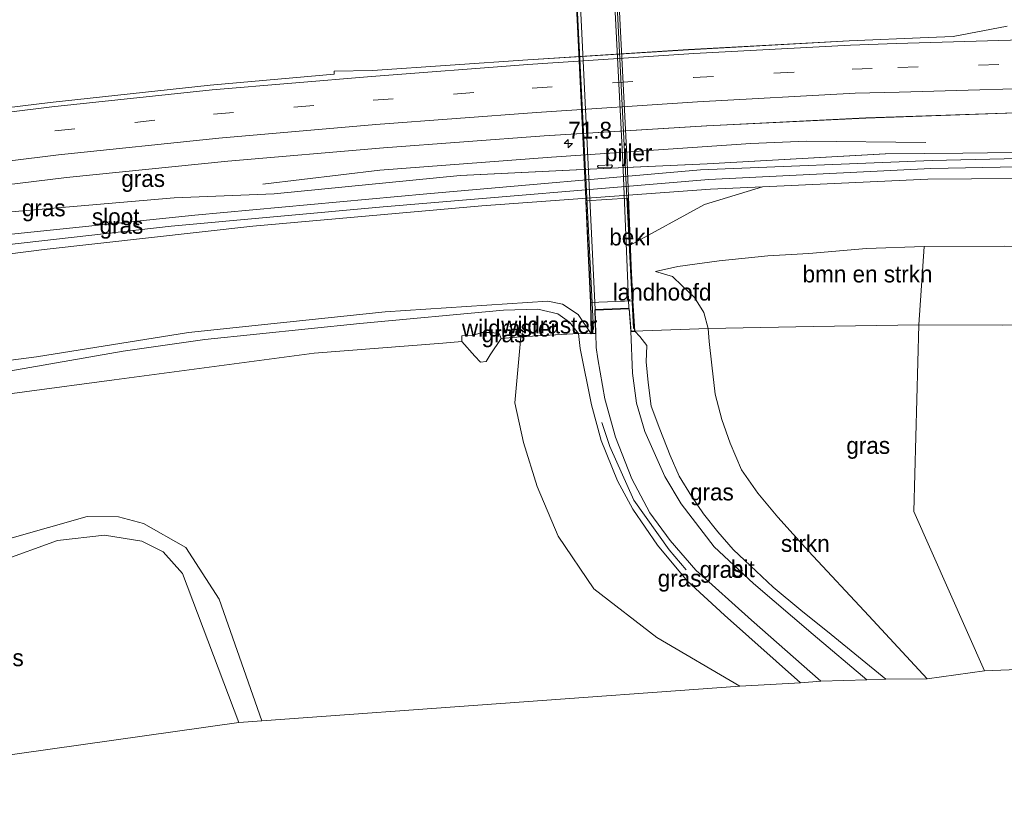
# Model space of a CAD drawing. Header units: millimetres. Extents: x 180000 to 190000, y 466229 to 468626.
# Tile 100 of 202: x 183860 to 184006, y 468389 to 468506. Entities that reach past the tile are written whole.
import ezdxf
from ezdxf.enums import TextEntityAlignment as Align

# ---------------------------------------------------------------- set-up
doc = ezdxf.new("R2010")
doc.units = ezdxf.units.MM
doc.linetypes.add('39strp', pattern=[12, 3, -9])
for name, color, linetype, lineweight in [('af-bs-doorgang', 8, 'Continuous', 18), ('af-bs-rasterhekwerk', 8, 'hekwerk', 18), ('as-bs-kilometr', 13, 'Continuous', 18), ('bp-b5-bomenstruiken', 93, 'Continuous', 18), ('bp-b5-boom', 93, 'Continuous', 18), ('bp-b5-bos', 93, 'Continuous', 18), ('bp-b5-grasland', 93, 'Continuous', 18), ('bp-b5-struiken', 93, 'Continuous', 18), ('gr-b1-geleiderail', 213, 'geleiderail', 18), ('gr-bs-geleiderail', 213, 'geleiderail', 18), ('gw-bs-insteekwatergang', 93, 'Continuous', 18), ('gw-bs-kruinlijn', 93, 'Continuous', 18), ('gw-bs-teenlijn', 93, 'Continuous', 18), ('kd-bs-opnamedtmgrens', 173, 'Continuous', 18), ('kw-b5-landhoofd', 173, 'Continuous', 18), ('kw-b5-pijler', 173, 'Continuous', 18), ('kw-b6-viaduct', 173, 'Continuous', 18), ('mk-bs-39streep 0.15', 8, '39strp', 18), ('mk-bs-streep 0.15', 8, 'Continuous', 18), ('og-b5-bekleding', 253, 'Continuous', 18), ('og-b5-water', 153, 'Continuous', 18), ('vh-b5-verh_soort', 8, 'Continuous', 18), ('vh-b6-verh_soort', 8, 'Continuous', 18)]:
    doc.layers.add(name, color=color, linetype=linetype, lineweight=lineweight)
doc.styles.add('rtw_iso', font='iso-rtw.shx')
doc.linetypes.add('geleiderail', pattern='A,2,-1,[175,RTW.shx,S=0.5,R=0,X=0,Y=0],-1', length=4)
doc.linetypes.add('hekwerk', pattern='A,7,-1.5,[1,RTW.shx,S=0.75,R=0,X=0,Y=0],-1.5', length=10)

# ---------------------------------------------------------------- blocks, each defined once
blk = doc.blocks.new('dtbattr-r')
at = {"style": 'rtw_iso'}
blk.add_attdef('TAG', text='', height=2.5, dxfattribs=at).set_placement((0, 0), align=Align.MIDDLE_CENTER)
blk = doc.blocks.new('d33az_ACAD_1_FMEBLOCK85')
at = {"layer": 'bp-b5-grasland'}
blk.add_polyline3d([(77.06, -2, 39.16), (69.03, -3.54, 39.15), (65.29, -3.71, 39.14), (53.55, -4.18, 39.13), (29.63, -5.49, 39.11), (5.74, -6.99, 39.05), (-17.38, -8.58, 39.05), (-23.1, -8.69, 39.05), (-23.11, -9.15, 39.05), (-41.52, -10.78, 39.01), (-65.32, -13.34, 38.99), (-88.97, -16.23, 38.95)], dxfattribs=at)
blk = doc.blocks.new('d33az_ACAD_1_FMEBLOCK103')
at = {"layer": 'bp-b5-grasland'}
blk.add_polyline3d([(42.45, 6.34, 38.47), (1.8, 5.75, 38.29), (-9.73, 5.66, 38.3), (-36.21, 4.21, 38.32), (-51.64, 3.48, 38.34), (-72.97, 2.43, 38.42), (-100.65, -0.29, 38.21), (-115.51, -0.86, 38.21), (-150.79, -3.91, 38.36), (-172.66, -6.21, 38.27), (-207.22, -12.32, 38.15), (-207.81, -8.46, 38.52), (-179.33, -3.96, 38.55), (-154.7, -0.68, 38.56), (-131.56, 2.14, 38.55), (-107.55, 4.56, 38.61), (-84.38, 6.57, 38.68), (-60.48, 8.33, 38.66), (-36.31, 9.86, 38.68), (-12.61, 11, 38.68), (11.12, 11.81, 38.68)], dxfattribs=at)
blk.add_polyline3d([(-52.44, 3.64, 38.4), (-52.39, 3.62, 38.27), (-50.47, 3.71, 38.36), (-50.42, 3.74, 38.36), (-50.38, 3.77, 38.36), (-50.36, 3.8, 38.36), (-50.35, 3.85, 38.36), (-50.35, 3.9, 38.36), (-50.36, 3.95, 38.36), (-50.39, 3.99, 38.36), (-50.43, 4.01, 38.36), (-50.48, 4.03, 38.36), (-52.41, 3.95, 38.4), (-52.45, 3.93, 38.4), (-52.49, 3.89, 38.4), (-52.52, 3.85, 38.4), (-52.53, 3.8, 38.4), (-52.53, 3.76, 38.4), (-52.52, 3.72, 38.4), (-52.48, 3.67, 38.4)], close=True, dxfattribs=at)
blk = doc.blocks.new('d33az_ACAD_1_FMEBLOCK168')
at = {"layer": 'vh-b5-verh_soort'}
for points in [[(16.27, -15.42, 38.68), (-7.46, -16.22, 38.68), (-31.16, -17.37, 38.68), (-55.33, -18.9, 38.66), (-79.24, -20.66, 38.68), (-102.4, -22.67, 38.61), (-126.42, -25.09, 38.55), (-149.56, -27.91, 38.56)], [(-152.47, -16.8, 38.95), (-128.82, -13.91, 38.99), (-105.02, -11.35, 39.01), (-86.61, -9.72, 39.05), (-86.6, -9.26, 39.05), (-80.88, -9.16, 39.05), (-57.76, -7.56, 39.05), (-33.87, -6.07, 39.11), (-9.95, -4.76, 39.13), (1.79, -4.28, 39.14), (5.53, -4.12, 39.15), (13.56, -2.58, 39.16)]]:
    blk.add_polyline3d(points, dxfattribs=at)
blk = doc.blocks.new('hecto')
for p, q in [((0, 0.625), (-0.625, 0)), ((0, -0.625), (0, 0.625)), ((-0.625, 0), (0.625, 0)), ((0.625, 0), (0, -0.625))]:
    blk.add_line(p, q)
blk = doc.blocks.new('dtbattr')
at = {"style": 'rtw_iso'}
blk.add_attdef('TAG', (0.59, 0.87), '', height=2.5, dxfattribs=at)
blk = doc.blocks.new('dtbattr-l')
at = {"style": 'rtw_iso'}
blk.add_attdef('TAG', (0, 0), '', height=2.5, dxfattribs=at)

msp = doc.modelspace()

# ---------------------------------------------------------------- linework, layer by layer
at = {"layer": 'af-bs-doorgang'}
msp.add_polyline3d([(183929.55, 468456.2, 42.38), (183928.96, 468455.17, 42.48), (183928.12, 468455.09, 42.48), (183927.28, 468456, 42.47)], dxfattribs=at)
at = {"layer": 'af-bs-rasterhekwerk'}
for points in [[(183962.01, 468460.1, 41.39), (183977.7, 468460.39, 41.49), (183993.33, 468460.66, 41.39), (184005.74, 468460.6, 41.53), (184053.04, 468461.52, 41.26)], [(183951.1, 468459.7, 44.56), (183952.28, 468459.75, 44.42), (183962.01, 468460.1, 41.39)], [(183922.51, 468457.94, 41.39), (183925.38, 468458.16, 41.38), (183927.28, 468456, 42.47)], [(183934.12, 468458.88, 41.61), (183931.21, 468458.62, 41.15), (183929.55, 468456.2, 42.38)], [(183944.58, 468459.33, 44.69), (183942.73, 468459.37, 44.38), (183934.12, 468458.88, 41.61)], [(183922.51, 468457.94, 41.39), (183903.39, 468456.42, 41.15)], [(183903.39, 468456.42, 41.15), (183873.63, 468452.46, 41.17), (183846.9, 468448.9, 41.37), (183820.71, 468445.45, 41.69), (183795.35, 468438.9, 42.16)], [(183946.18, 468446.13, 44.7), (183947.39, 468442.55, 44.45), (183950.93, 468434.56, 44.34), (183956.2, 468427.19, 43.92), (183958.73, 468424.2, 43.75)]]:
    msp.add_polyline3d(points, dxfattribs=at)
at = {"layer": 'bp-b5-bomenstruiken'}
msp.add_polyline3d([(184006.12, 468472.36, 41.57), (183994.13, 468472.3, 41.63), (183985.58, 468471.99, 41.55), (183976.96, 468471.27, 41.59), (183970.87, 468470.93, 41.58), (183963.63, 468470.15, 41.68), (183957.49, 468469.33, 41.84), (183954.17, 468468.59, 42.07), (183956.68, 468467.83, 41.93), (183958.14, 468466.46, 41.85), (183959.97, 468464.71, 41.65), (183961.38, 468462.48, 41.49), (183962.01, 468460.1, 41.39), (183952.28, 468459.75, 44.42), (183951.1, 468459.7, 44.56), (183950.78, 468464.2, 43.3), (183950.41, 468472.51, 40.62), (183961.47, 468478.54, 38.77), (183970.08, 468481.18, 38.32), (183994.7, 468482.31, 38.3), (184027.26, 468482.55, 38.34)], dxfattribs=at)
msp.add_polyline3d([(183977.7, 468460.39, 41.49), (183962.01, 468460.1, 41.39), (183961.38, 468462.48, 41.49), (183959.97, 468464.71, 41.65), (183958.14, 468466.46, 41.85), (183956.68, 468467.83, 41.93), (183954.17, 468468.59, 42.07), (183957.49, 468469.33, 41.84), (183963.63, 468470.15, 41.68), (183970.87, 468470.93, 41.58), (183976.96, 468471.27, 41.59), (183985.58, 468471.99, 41.55), (183994.13, 468472.3, 41.63), (183993.33, 468460.66, 41.39)], close=True, dxfattribs=at)
at = {"layer": 'bp-b5-boom'}
for points in [[(184075.46, 468474.34, 41.57), (184072.01, 468461.25, 41.17), (184053.04, 468461.52, 41.26), (184005.74, 468460.6, 41.53), (183993.33, 468460.66, 41.39), (183994.13, 468472.3, 41.63), (184006.12, 468472.36, 41.57), (184022.17, 468471.9, 41.51), (184049.47, 468473.45, 41.69)], [(184072.01, 468461.25, 41.17), (184069.66, 468446.7, 40.6), (184067.33, 468427.86, 40.86), (184058.25, 468411.42, 40.27), (184003.12, 468409.22, 40.36), (183992.62, 468432.87, 41.03), (183993.33, 468460.66, 41.39), (184005.74, 468460.6, 41.53), (184053.04, 468461.52, 41.26)]]:
    msp.add_polyline3d(points, close=True, dxfattribs=at)
at = {"layer": 'bp-b5-bos'}
msp.add_polyline3d([(183846.9, 468448.9, 41.37), (183873.63, 468452.46, 41.17), (183903.39, 468456.42, 41.15), (183922.51, 468457.94, 41.39), (183925.38, 468458.16, 41.38), (183927.28, 468456, 42.47), (183928.12, 468455.09, 42.48), (183928.96, 468455.17, 42.48), (183929.55, 468456.2, 42.38), (183931.21, 468458.62, 41.15), (183934.12, 468458.88, 41.61), (183933.26, 468449.07, 40.96), (183934.53, 468443.13, 40.86), (183936.58, 468436.61, 40.78), (183939.69, 468429.24, 40.53), (183945, 468421.38, 40.29), (183954.38, 468414.15, 40.42), (183966.74, 468406.93, 40.69), (183895.6, 468401.77, 40.15), (183889.23, 468419.84, 40.62), (183884.31, 468427.52, 40.7), (183877.97, 468431.08, 40.78), (183874.28, 468432.09, 40.85), (183869.62, 468432.15, 40.91), (183858.13, 468428.88, 40.85)], dxfattribs=at)
msp.add_polyline3d([(183892.16, 468401.52, 40.13), (183803.02, 468388.9, 40.84), (183801.24, 468400.54, 40.64), (183818.3, 468408.26, 40.96), (183833.51, 468415.07, 40.95), (183856.7, 468425.48, 40.98), (183865.22, 468428.59, 41.03), (183872.18, 468429.38, 41), (183877.75, 468428.5, 40.9), (183880.9, 468426.9, 40.8), (183883.81, 468423.68, 40.59)], close=True, dxfattribs=at)
at = {"layer": 'bp-b5-grasland'}
for points in [[(184029.58, 468485.86, 38.13), (183995.35, 468485.07, 37.97), (183960.88, 468483.7, 37.97), (183920.14, 468480.14, 37.86), (183885.61, 468476.93, 37.96), (183853.53, 468473.61, 37.83), (183822.86, 468469.99, 37.88), (183791.3, 468465.29, 37.88), (183790.87, 468468.08, 38.15), (183825.44, 468474.19, 38.27), (183847.3, 468476.49, 38.36), (183882.58, 468479.55, 38.21), (183897.44, 468480.11, 38.21), (183925.13, 468482.83, 38.42), (183946.46, 468483.88, 38.34), (183961.88, 468484.61, 38.32), (183988.37, 468486.06, 38.3), (183999.89, 468486.15, 38.29), (184040.54, 468486.74, 38.47)], [(184027.26, 468482.55, 38.34), (183994.7, 468482.31, 38.3), (183970.08, 468481.18, 38.32), (183962.35, 468480.82, 38.33), (183928.34, 468478.32, 38.29), (183894.24, 468475.3, 38.23), (183863.2, 468471.85, 38.28), (183829.23, 468467.53, 38.22), (183791.75, 468462.34, 38.14), (183791.57, 468463.56, 37.89), (183824.71, 468468.63, 37.86), (183852.75, 468472, 37.83), (183882.12, 468475.34, 37.81), (183913.66, 468478.18, 37.88), (183962.12, 468482.28, 38.02), (183995.12, 468483.89, 38.01), (184028.63, 468484.54, 38.09)], [(183855.07, 468453.27, 42.92), (183874.99, 468456.71, 42.9), (183887.12, 468458.47, 43.03), (183910.17, 468460.83, 42.83), (183931.58, 468462.84, 43), (183936.65, 468462.98, 43.13), (183939.63, 468462.29, 43.31), (183941.4, 468461.04, 43.64), (183942.73, 468459.37, 44.38), (183934.12, 468458.88, 41.61), (183931.21, 468458.62, 41.15), (183930.89, 468459.36, 41.15), (183929.73, 468459.52, 41.15), (183928.35, 468459.51, 41.25), (183926.95, 468459.08, 41.22), (183925.38, 468458.99, 41.29), (183925.38, 468458.16, 41.38), (183922.51, 468457.94, 41.39), (183903.39, 468456.42, 41.15), (183873.63, 468452.46, 41.17), (183846.9, 468448.9, 41.37)]]:
    msp.add_polyline3d(points, dxfattribs=at)
for points in [[(183970.08, 468481.18, 38.32), (183961.47, 468478.54, 38.77), (183950.41, 468472.51, 40.62), (183950.07, 468479.5, 38.42), (183943.82, 468479.11, 38.33), (183944.16, 468471.23, 40.88), (183944.51, 468463.96, 43.66), (183944.58, 468459.33, 44.69), (183942.66, 468462.2, 43.9), (183940.35, 468463.72, 43.45), (183938.14, 468464.16, 43.22), (183913.96, 468462.58, 42.97), (183884.67, 468459.49, 42.87), (183862.05, 468455.88, 43.02), (183836.1, 468452.54, 43.02), (183816.38, 468449.08, 43.54), (183794.62, 468443.68, 44.13), (183791.75, 468462.34, 38.14), (183829.23, 468467.53, 38.22), (183863.2, 468471.85, 38.28), (183894.24, 468475.3, 38.23), (183928.34, 468478.32, 38.29), (183962.35, 468480.82, 38.33)], [(183940.35, 468463.72, 43.45), (183942.66, 468462.2, 43.9), (183944.58, 468459.33, 44.69), (183942.73, 468459.37, 44.38), (183941.4, 468461.04, 43.64), (183939.63, 468462.29, 43.31), (183936.65, 468462.98, 43.13), (183931.58, 468462.84, 43), (183910.17, 468460.83, 42.83), (183887.12, 468458.47, 43.03), (183874.99, 468456.71, 42.9), (183855.07, 468453.27, 42.92), (183825.61, 468449.41, 43.08), (183811.55, 468446.72, 43.62), (183794.81, 468442.4, 43.77), (183794.62, 468443.68, 44.13), (183816.38, 468449.08, 43.54), (183836.1, 468452.54, 43.02), (183862.05, 468455.88, 43.02), (183884.67, 468459.49, 42.87), (183913.96, 468462.58, 42.97), (183938.14, 468464.16, 43.22)], [(183988.45, 468407.95, 41.74), (183985.61, 468407.88, 41.87), (183977.62, 468414.61, 42.41), (183968.76, 468422.19, 43.06), (183962.9, 468427.64, 43.67), (183957.98, 468434.03, 44.06), (183955.54, 468438.11, 44.27), (183952.6, 468444.78, 44.45), (183951.34, 468449.01, 44.61), (183950.73, 468453.45, 44.62), (183950.5, 468459.69, 44.57), (183951.1, 468459.7, 44.56), (183951.83, 468458.89, 44.51), (183952.88, 468457.58, 44.56), (183952.8, 468455.12, 44.62), (183953.1, 468452.08, 44.54), (183953.54, 468448.54, 44.49), (183954.84, 468445.13, 44.35), (183956.33, 468441.22, 44.22), (183957.67, 468438.13, 44.12), (183959.52, 468435.16, 43.96), (183961.32, 468432.53, 43.86), (183963.44, 468429.89, 43.69), (183965.71, 468427.23, 43.54), (183968.29, 468424.79, 43.23), (183971.7, 468421.65, 43.04), (183975.78, 468418.22, 42.81), (183980.29, 468414.6, 42.41)], [(184003.12, 468409.22, 40.36), (183994.58, 468408.02, 40.57), (183985.91, 468417.36, 40.65), (183976.94, 468427, 40.91), (183972.39, 468432.07, 41.03), (183969.4, 468435.62, 41.15), (183966.97, 468439.09, 41.23), (183965.26, 468443.04, 41.27), (183964.03, 468446.58, 41.23), (183963.03, 468450.36, 41.33), (183962.56, 468454.63, 41.45), (183962.17, 468458.16, 41.42), (183962.01, 468460.1, 41.39), (183977.7, 468460.39, 41.49), (183993.33, 468460.66, 41.39), (183992.62, 468432.87, 41.03)], [(183928.96, 468455.17, 42.48), (183928.12, 468455.09, 42.48), (183927.28, 468456, 42.47), (183925.38, 468458.16, 41.38), (183925.38, 468458.99, 41.29), (183926.95, 468459.08, 41.22), (183928.35, 468459.51, 41.25), (183929.73, 468459.52, 41.15), (183930.89, 468459.36, 41.15), (183931.21, 468458.62, 41.15), (183929.55, 468456.2, 42.38)], [(183975.76, 468407.43, 42.14), (183966.74, 468406.93, 40.69), (183954.38, 468414.15, 40.42), (183945, 468421.38, 40.29), (183939.69, 468429.24, 40.53), (183936.58, 468436.61, 40.78), (183934.53, 468443.13, 40.86), (183933.26, 468449.07, 40.96), (183934.12, 468458.88, 41.61), (183942.73, 468459.37, 44.38), (183942.97, 468457.15, 44.38), (183944.63, 468448.77, 44.45), (183946.1, 468443.45, 44.49), (183948.5, 468437.43, 44.44), (183950.8, 468433.23, 44.28), (183954.49, 468427.88, 44.05), (183958.89, 468422.56, 43.71), (183964.43, 468417.45, 43.25)], [(183942.73, 468459.37, 44.38), (183944.58, 468459.33, 44.69), (183945.31, 468459.34, 44.7), (183945.35, 468457.26, 44.73), (183945.57, 468455.61, 44.67), (183946.62, 468449.64, 44.74), (183948.2, 468443.95, 44.55), (183950.64, 468437.73, 44.38), (183953.32, 468432.7, 44.28), (183956.34, 468428.58, 43.96), (183960.19, 468424.16, 43.61), (183968.44, 468416.71, 43.07), (183978.75, 468407.65, 42.15), (183975.76, 468407.43, 42.14), (183964.43, 468417.45, 43.25), (183958.89, 468422.56, 43.71), (183954.49, 468427.88, 44.05), (183950.8, 468433.23, 44.28), (183948.5, 468437.43, 44.44), (183946.1, 468443.45, 44.49), (183944.63, 468448.77, 44.45), (183942.97, 468457.15, 44.38)]]:
    msp.add_polyline3d(points, close=True, dxfattribs=at)
at = {"layer": 'bp-b5-struiken'}
msp.add_polyline3d([(183994.58, 468408.02, 40.57), (183988.45, 468407.95, 41.74), (183980.29, 468414.6, 42.41), (183975.78, 468418.22, 42.81), (183971.7, 468421.65, 43.04), (183968.29, 468424.79, 43.23), (183965.71, 468427.23, 43.54), (183963.44, 468429.89, 43.69), (183961.32, 468432.53, 43.86), (183959.52, 468435.16, 43.96), (183957.67, 468438.13, 44.12), (183956.33, 468441.22, 44.22), (183954.84, 468445.13, 44.35), (183953.54, 468448.54, 44.49), (183953.1, 468452.08, 44.54), (183952.8, 468455.12, 44.62), (183952.88, 468457.58, 44.56), (183951.83, 468458.89, 44.51), (183951.1, 468459.7, 44.56), (183952.28, 468459.75, 44.42), (183962.01, 468460.1, 41.39), (183962.17, 468458.16, 41.42), (183962.56, 468454.63, 41.45), (183963.03, 468450.36, 41.33), (183964.03, 468446.58, 41.23), (183965.26, 468443.04, 41.27), (183966.97, 468439.09, 41.23), (183969.4, 468435.62, 41.15), (183972.39, 468432.07, 41.03), (183976.94, 468427, 40.91), (183985.91, 468417.36, 40.65)], close=True, dxfattribs=at)
at = {"layer": 'gr-b1-geleiderail'}
for points in [[(183950.89, 468460.08, 46.05), (183949.52, 468487.37, 46.05), (183947.31, 468530.83, 46.05), (183945.37, 468569.53, 46.07)], [(183939.47, 468569.29, 46.07), (183940.69, 468544.51, 46.05), (183942.82, 468502.13, 46.05), (183944.96, 468459.95, 46.13)]]:
    msp.add_polyline3d(points, dxfattribs=at)
at = {"layer": 'gr-bs-geleiderail'}
msp.add_polyline3d([(183994.4, 468487.76, 38.42), (183976.57, 468487.95, 39.25), (183968.36, 468487.63, 39.32), (183938.7, 468485.6, 39.31), (183913.14, 468483.67, 39.27), (183895.77, 468481.55, 38.38)], dxfattribs=at)
at = {"layer": 'gw-bs-insteekwatergang'}
for points in [[(184205.91, 468480.34, 39.02), (184176.22, 468482.7, 38.93), (184144.62, 468484.61, 38.88), (184119.05, 468485.9, 38.62), (184078.8, 468486.77, 38.51), (184040.54, 468486.74, 38.47), (183999.89, 468486.15, 38.29), (183988.37, 468486.06, 38.3), (183961.88, 468484.61, 38.32), (183946.46, 468483.88, 38.34), (183925.13, 468482.83, 38.42), (183897.44, 468480.11, 38.21), (183882.58, 468479.55, 38.21), (183847.3, 468476.49, 38.36), (183825.44, 468474.19, 38.27), (183790.87, 468468.08, 38.15)], [(184206.8, 468476.16, 39.02), (184188.84, 468477.5, 38.96), (184156.13, 468479.6, 38.82), (184118.34, 468481.58, 38.6), (184079.81, 468482.25, 38.53), (184058.9, 468482.53, 38.41), (184027.26, 468482.55, 38.34), (183994.7, 468482.31, 38.3), (183970.08, 468481.18, 38.32), (183962.35, 468480.82, 38.33), (183928.34, 468478.32, 38.29), (183894.24, 468475.3, 38.23), (183863.2, 468471.85, 38.28), (183829.23, 468467.53, 38.22), (183791.75, 468462.34, 38.14)]]:
    msp.add_polyline3d(points, dxfattribs=at)
at = {"layer": 'gw-bs-kruinlijn'}
for points in [[(183954.17, 468468.59, 42.07), (183957.49, 468469.33, 41.84), (183963.63, 468470.15, 41.68), (183970.87, 468470.93, 41.58), (183976.96, 468471.27, 41.59), (183985.58, 468471.99, 41.55), (183994.13, 468472.3, 41.63), (184006.12, 468472.36, 41.57), (184022.17, 468471.9, 41.51), (184049.47, 468473.45, 41.69)], [(183794.62, 468443.68, 44.13), (183816.38, 468449.08, 43.54), (183836.1, 468452.54, 43.02), (183862.05, 468455.88, 43.02), (183884.67, 468459.49, 42.87), (183913.96, 468462.58, 42.97), (183938.14, 468464.16, 43.22), (183940.35, 468463.72, 43.45), (183942.66, 468462.2, 43.9)], [(183975.76, 468407.43, 42.14), (183964.43, 468417.45, 43.25), (183958.89, 468422.56, 43.71), (183954.49, 468427.88, 44.05), (183950.8, 468433.23, 44.28), (183948.5, 468437.43, 44.44), (183946.1, 468443.45, 44.49), (183944.63, 468448.77, 44.45), (183942.97, 468457.15, 44.38), (183942.73, 468459.37, 44.38), (183941.4, 468461.04, 43.64), (183939.63, 468462.29, 43.31), (183936.65, 468462.98, 43.13), (183931.58, 468462.84, 43), (183910.17, 468460.83, 42.83), (183887.12, 468458.47, 43.03), (183874.99, 468456.71, 42.9), (183855.07, 468453.27, 42.92), (183825.61, 468449.41, 43.08), (183811.55, 468446.72, 43.62), (183794.81, 468442.4, 43.77)], [(183944.58, 468459.33, 44.69), (183942.66, 468462.2, 43.9)], [(183951.1, 468459.7, 44.56), (183951.83, 468458.89, 44.51), (183952.88, 468457.58, 44.56)], [(183988.45, 468407.95, 41.74), (183980.29, 468414.6, 42.41), (183975.78, 468418.22, 42.81), (183971.7, 468421.65, 43.04), (183968.29, 468424.79, 43.23), (183965.71, 468427.23, 43.54), (183963.44, 468429.89, 43.69), (183961.32, 468432.53, 43.86), (183959.52, 468435.16, 43.96), (183957.67, 468438.13, 44.12), (183956.33, 468441.22, 44.22), (183954.84, 468445.13, 44.35), (183953.54, 468448.54, 44.49), (183953.1, 468452.08, 44.54), (183952.8, 468455.12, 44.62), (183952.88, 468457.58, 44.56)]]:
    msp.add_polyline3d(points, dxfattribs=at)
at = {"layer": 'gw-bs-teenlijn'}
for points in [[(183954.17, 468468.59, 42.07), (183956.68, 468467.83, 41.93), (183958.14, 468466.46, 41.85), (183959.97, 468464.71, 41.65), (183961.38, 468462.48, 41.49), (183962.01, 468460.1, 41.39), (183962.17, 468458.16, 41.42), (183962.56, 468454.63, 41.45), (183963.03, 468450.36, 41.33), (183964.03, 468446.58, 41.23), (183965.26, 468443.04, 41.27), (183966.97, 468439.09, 41.23), (183969.4, 468435.62, 41.15), (183972.39, 468432.07, 41.03), (183976.94, 468427, 40.91), (183985.91, 468417.36, 40.65), (183994.58, 468408.02, 40.57)], [(183925.38, 468458.16, 41.38), (183925.38, 468458.99, 41.29), (183926.95, 468459.08, 41.22), (183928.35, 468459.51, 41.25), (183929.73, 468459.52, 41.15), (183930.89, 468459.36, 41.15), (183931.21, 468458.62, 41.15)], [(183934.12, 468458.88, 41.61), (183933.26, 468449.07, 40.96)], [(183966.74, 468406.93, 40.69), (183954.38, 468414.15, 40.42), (183945, 468421.38, 40.29), (183939.69, 468429.24, 40.53), (183936.58, 468436.61, 40.78), (183934.53, 468443.13, 40.86), (183933.26, 468449.07, 40.96)]]:
    msp.add_polyline3d(points, dxfattribs=at)
at = {"layer": 'kd-bs-opnamedtmgrens'}
msp.add_polyline3d([(183803.02, 468388.9, 40.84), (183892.16, 468401.52, 40.13), (183895.6, 468401.77, 40.15), (183966.74, 468406.93, 40.69), (183975.76, 468407.43, 42.14), (183978.75, 468407.65, 42.15), (183985.61, 468407.88, 41.87), (183988.45, 468407.95, 41.74), (183994.58, 468408.02, 40.57), (184003.12, 468409.22, 40.36), (184058.25, 468411.42, 40.27), (184088.12, 468411.52, 41.03), (184096.43, 468411.49, 40.9), (184212.94, 468406.41, 40.32), (184215.51, 468406.22, 40.38), (184221.79, 468405.85, 40.44)], dxfattribs=at)
at = {"layer": 'kw-b5-landhoofd'}
msp.add_polyline3d([(183950.78, 468464.2, 43.3), (183951.1, 468459.7, 44.56), (183950.5, 468459.69, 44.57), (183950.23, 468463.01, 44.61), (183945.19, 468462.83, 44.7), (183945.31, 468459.34, 44.7), (183944.58, 468459.33, 44.69), (183944.51, 468463.96, 43.66)], close=True, dxfattribs=at)
at = {"layer": 'kw-b5-pijler'}
msp.add_polyline3d([(183947.62, 468484.11, 38.36), (183945.7, 468484.03, 38.27), (183945.66, 468484.04, 38.4), (183945.61, 468484.07, 38.4), (183945.58, 468484.12, 38.4), (183945.56, 468484.16, 38.4), (183945.56, 468484.21, 38.4), (183945.57, 468484.25, 38.4), (183945.6, 468484.29, 38.4), (183945.64, 468484.33, 38.4), (183945.68, 468484.35, 38.4), (183947.61, 468484.43, 38.36), (183947.66, 468484.41, 38.36), (183947.7, 468484.39, 38.36), (183947.73, 468484.35, 38.36), (183947.75, 468484.3, 38.36), (183947.74, 468484.25, 38.36), (183947.73, 468484.2, 38.36), (183947.71, 468484.17, 38.36), (183947.68, 468484.14, 38.36)], close=True, dxfattribs=at)
at = {"layer": 'kw-b6-viaduct'}
msp.add_polyline3d([(183945.66, 468569.74, 44.61), (183945.86, 468565.67, 44.61), (183948.05, 468521.82, 44.67), (183949.97, 468484.85, 44.69), (183950.73, 468464.27, 44.65), (183951.05, 468459.64, 44.56), (183950.56, 468459.62, 44.57), (183950.27, 468463.07, 44.61), (183945.14, 468462.87, 44.7), (183945.26, 468459.39, 44.7), (183944.63, 468459.38, 44.69), (183944.56, 468464.01, 44.69), (183942.59, 468505.01, 44.62), (183940.68, 468541.75, 44.59), (183939.4, 468565.33, 44.61), (183939.18, 468569.57, 44.63), (183939.83, 468569.56, 44.69), (183940.02, 468566.05, 44.7), (183945.11, 468566.23, 44.75), (183944.91, 468569.7, 44.75)], close=True, dxfattribs=at)
at = {"layer": 'mk-bs-39streep 0.15'}
for points in [[(183990.24, 468498.91, 38.93), (184012.64, 468499.56, 38.96), (184039.34, 468499.95, 39.01), (184066.42, 468499.94, 39.08), (184093.13, 468499.52, 39.15), (184119.99, 468498.67, 39.25), (184147.05, 468497.36, 39.35), (184171.26, 468495.8, 39.43), (184197.23, 468493.77, 39.55), (184203.16, 468493.21, 39.58)], [(183722.06, 468467.17, 38.83), (183724.67, 468467.64, 38.83), (183741.3, 468470.86, 38.83), (183765.06, 468475.02, 38.82), (183789.2, 468478.98, 38.78), (183817.48, 468483.31, 38.82), (183841.11, 468486.58, 38.94), (183864.78, 468489.49, 38.94), (183888.41, 468491.98, 38.93), (183912.16, 468494.04, 38.95), (183935.82, 468495.83, 38.97), (183959.81, 468497.42, 39.01), (183983.42, 468498.66, 38.99), (183990.24, 468498.91, 38.93)]]:
    msp.add_polyline3d(points, dxfattribs=at)
at = {"layer": 'mk-bs-streep 0.15'}
for points in [[(183990.05, 468502.5, 39.03), (184012.06, 468503.15, 39.06), (184034.26, 468503.51, 39.1), (184060.8, 468503.59, 39.17), (184090.67, 468503.18, 39.24), (184117.62, 468502.33, 39.34), (184148.2, 468500.88, 39.46), (184166.42, 468499.75, 39.53), (184189.3, 468498.05, 39.61), (184202.38, 468496.89, 39.68)], [(183720.43, 468470.6, 38.8), (183723.41, 468471.18, 38.8), (183740.7, 468474.43, 38.81), (183764.2, 468478.52, 38.81), (183788.65, 468482.56, 38.83), (183817.47, 468486.95, 38.96), (183840.68, 468490.15, 38.99), (183864.33, 468493.07, 39.04), (183888.19, 468495.6, 38.99), (183911.93, 468497.57, 38.98), (183935.16, 468499.38, 39.01), (183959.86, 468500.97, 38.99), (183983.16, 468502.23, 39.01), (183990.05, 468502.5, 39.03)], [(183990.43, 468495.23, 38.83), (184017.84, 468496.05, 38.87), (184043.33, 468496.41, 38.92), (184066.12, 468496.37, 38.98), (184092.59, 468495.96, 39.06), (184118.27, 468495.14, 39.15), (184144.72, 468493.91, 39.24), (184170.58, 468492.28, 39.34), (184196.15, 468490.27, 39.46), (184203.94, 468489.55, 39.5)], [(183723.62, 468463.88, 38.69), (183726.07, 468464.35, 38.69), (183742.05, 468467.34, 38.68), (183766.18, 468471.58, 38.68), (183789.74, 468475.45, 38.66), (183818.49, 468479.82, 38.68), (183842.12, 468483.06, 38.69), (183865.36, 468485.94, 38.75), (183889.19, 468488.41, 38.78), (183912.58, 468490.43, 38.77), (183936.46, 468492.21, 38.79), (183960.43, 468493.83, 38.79), (183983.88, 468495.08, 38.86), (183990.43, 468495.23, 38.83)]]:
    msp.add_polyline3d(points, dxfattribs=at)
at = {"layer": 'og-b5-bekleding'}
msp.add_polyline3d([(183950.78, 468464.2, 43.3), (183944.51, 468463.96, 43.66), (183944.16, 468471.23, 40.88), (183943.82, 468479.11, 38.33), (183950.07, 468479.5, 38.42), (183950.41, 468472.51, 40.62)], close=True, dxfattribs=at)
at = {"layer": 'og-b5-water'}
msp.add_polyline3d([(184078.39, 468485.46, 38.2), (184120.81, 468484.44, 38.41), (184163.44, 468482.04, 38.5), (184206.16, 468479.14, 38.77), (184206.53, 468477.4, 38.69), (184162.46, 468480.61, 38.49), (184120.42, 468483.1, 38.28), (184078.57, 468483.96, 38.17), (184028.63, 468484.54, 38.09), (183995.12, 468483.89, 38.01), (183962.12, 468482.28, 38.02), (183913.66, 468478.18, 37.88), (183882.12, 468475.34, 37.81), (183852.75, 468472, 37.83), (183824.71, 468468.63, 37.86), (183791.57, 468463.56, 37.89), (183791.3, 468465.29, 37.88), (183822.86, 468469.99, 37.88), (183853.53, 468473.61, 37.83), (183885.61, 468476.93, 37.96), (183920.14, 468480.14, 37.86), (183960.88, 468483.7, 37.97), (183995.35, 468485.07, 37.97), (184029.58, 468485.86, 38.13)], close=True, dxfattribs=at)
at = {"layer": 'vh-b5-verh_soort'}
for points in [[(183985.61, 468407.88, 41.87), (183978.75, 468407.65, 42.15), (183968.44, 468416.71, 43.07), (183960.19, 468424.16, 43.61), (183956.34, 468428.58, 43.96), (183953.32, 468432.7, 44.28), (183950.64, 468437.73, 44.38), (183948.2, 468443.95, 44.55), (183946.62, 468449.64, 44.74), (183945.57, 468455.61, 44.67), (183945.35, 468457.26, 44.73), (183945.31, 468459.34, 44.7), (183945.19, 468462.83, 44.7), (183950.23, 468463.01, 44.61), (183950.5, 468459.69, 44.57), (183950.73, 468453.45, 44.62), (183951.34, 468449.01, 44.61), (183952.6, 468444.78, 44.45), (183955.54, 468438.11, 44.27), (183957.98, 468434.03, 44.06), (183962.9, 468427.64, 43.67), (183968.76, 468422.19, 43.06), (183977.62, 468414.61, 42.41)], [(183877.97, 468431.08, 40.78), (183884.31, 468427.52, 40.7), (183889.23, 468419.84, 40.62), (183895.6, 468401.77, 40.15), (183892.16, 468401.52, 40.13), (183883.81, 468423.68, 40.59), (183880.9, 468426.9, 40.8), (183877.75, 468428.5, 40.9), (183872.18, 468429.38, 41), (183865.22, 468428.59, 41.03), (183856.7, 468425.48, 40.98), (183833.51, 468415.07, 40.95), (183818.3, 468408.26, 40.96), (183801.24, 468400.54, 40.64), (183800.71, 468403.98, 40.71), (183829.7, 468416.14, 40.8), (183858.13, 468428.88, 40.85), (183869.62, 468432.15, 40.91), (183874.28, 468432.09, 40.85)]]:
    msp.add_polyline3d(points, close=True, dxfattribs=at)
at = {"layer": 'vh-b6-verh_soort'}
msp.add_polyline3d([(183950.22, 468463.11, 44.61), (183945.19, 468462.93, 44.7), (183943.17, 468505.02, 44.62), (183941.31, 468541.71, 44.6), (183940.07, 468566, 44.7), (183945.06, 468566.18, 44.75), (183947.41, 468521.75, 44.67), (183949.32, 468484.88, 44.69)], close=True, dxfattribs=at)

# ---------------------------------------------------------------- block references
at = {"layer": 'af-bs-rasterhekwerk'}
ref = msp.add_blockref('dtbattr-l', (183925.37, 468458.16, 41.38), dxfattribs=at)
ref.add_attrib('TAG', 'wildraster', dxfattribs={"layer": '0', "height": 2.5, "style": 'rtw_iso'}).set_placement((183925.37, 468458.16, 41.38), align=Align.BOTTOM_LEFT)
ref = msp.add_blockref('dtbattr-l', (183931.21, 468458.62, 41.16), dxfattribs=at)
ref.add_attrib('TAG', 'wildraster', dxfattribs={"layer": '0', "height": 2.5, "style": 'rtw_iso'}).set_placement((183931.21, 468458.62, 41.16), align=Align.BOTTOM_LEFT)
at = {"layer": 'as-bs-kilometr'}
ref = msp.add_blockref('dtbattr', (183941.19, 468487.59, 38.51), dxfattribs=at)
ref.add_attrib('TAG', '71.8', dxfattribs={"layer": '0', "height": 2.5, "style": 'rtw_iso'}).set_placement((183941.19, 468487.59, 38.51), align=Align.BOTTOM_LEFT)
msp.add_blockref('hecto', (183941.19, 468487.59, 38.51), dxfattribs=at)
at = {"layer": 'bp-b5-bomenstruiken'}
ref = msp.add_blockref('dtbattr-r', (183976.06, 468466.2, 41.65), dxfattribs=at)
ref.add_attrib('TAG', 'bmn en strkn', dxfattribs={"layer": '0', "height": 2.5, "style": 'rtw_iso'}).set_placement((183976.06, 468466.2, 41.65), align=Align.BOTTOM_LEFT)
at = {"layer": 'bp-b5-bos'}
ref = msp.add_blockref('dtbattr-r', (183854.78, 468409.14, 40.8), dxfattribs=at)
ref.add_attrib('TAG', 'bos', dxfattribs={"layer": '0', "height": 2.5, "style": 'rtw_iso'}).set_placement((183854.78, 468409.14, 40.8), align=Align.BOTTOM_LEFT)
at = {"layer": 'bp-b5-grasland'}
for name, p in [('d33az_ACAD_1_FMEBLOCK85', (183929.45, 468507.06)), ('d33az_ACAD_1_FMEBLOCK103', (183998.09, 468480.4))]:
    msp.add_blockref(name, p, dxfattribs=at)
ref = msp.add_blockref('dtbattr-r', (183874.69, 468480.4, 38.65), dxfattribs=at)
ref.add_attrib('TAG', 'gras', dxfattribs={"layer": '0', "height": 2.5, "style": 'rtw_iso'}).set_placement((183874.69, 468480.4, 38.65), align=Align.BOTTOM_LEFT)
ref = msp.add_blockref('dtbattr-r', (183859.9, 468476.03, 38.31), dxfattribs=at)
ref.add_attrib('TAG', 'gras', dxfattribs={"layer": '0', "height": 2.5, "style": 'rtw_iso'}).set_placement((183859.9, 468476.03, 38.31), align=Align.BOTTOM_LEFT)
ref = msp.add_blockref('dtbattr-r', (183871.46, 468473.44, 38.29), dxfattribs=at)
ref.add_attrib('TAG', 'gras', dxfattribs={"layer": '0', "height": 2.5, "style": 'rtw_iso'}).set_placement((183871.46, 468473.44, 38.29), align=Align.BOTTOM_LEFT)
ref = msp.add_blockref('dtbattr-r', (183928.3, 468457.3, 41.67), dxfattribs=at)
ref.add_attrib('TAG', 'gras', dxfattribs={"layer": '0', "height": 2.5, "style": 'rtw_iso'}).set_placement((183928.3, 468457.3, 41.67), align=Align.BOTTOM_LEFT)
ref = msp.add_blockref('dtbattr-r', (183982.57, 468440.71, 41.12), dxfattribs=at)
ref.add_attrib('TAG', 'gras', dxfattribs={"layer": '0', "height": 2.5, "style": 'rtw_iso'}).set_placement((183982.57, 468440.71, 41.12), align=Align.BOTTOM_LEFT)
ref = msp.add_blockref('dtbattr-r', (183959.31, 468433.79, 43.78), dxfattribs=at)
ref.add_attrib('TAG', 'gras', dxfattribs={"layer": '0', "height": 2.5, "style": 'rtw_iso'}).set_placement((183959.31, 468433.79, 43.78), align=Align.BOTTOM_LEFT)
ref = msp.add_blockref('dtbattr-r', (183960.74, 468422.27, 44.05), dxfattribs=at)
ref.add_attrib('TAG', 'gras', dxfattribs={"layer": '0', "height": 2.5, "style": 'rtw_iso'}).set_placement((183960.74, 468422.27, 44.05), align=Align.BOTTOM_LEFT)
ref = msp.add_blockref('dtbattr-r', (183954.51, 468420.96, 42.54), dxfattribs=at)
ref.add_attrib('TAG', 'gras', dxfattribs={"layer": '0', "height": 2.5, "style": 'rtw_iso'}).set_placement((183954.51, 468420.96, 42.54), align=Align.BOTTOM_LEFT)
at = {"layer": 'bp-b5-struiken'}
ref = msp.add_blockref('dtbattr-r', (183972.84, 468426.13, 42.78), dxfattribs=at)
ref.add_attrib('TAG', 'strkn', dxfattribs={"layer": '0', "height": 2.5, "style": 'rtw_iso'}).set_placement((183972.84, 468426.13, 42.78), align=Align.BOTTOM_LEFT)
at = {"layer": 'kw-b5-landhoofd'}
ref = msp.add_blockref('dtbattr-r', (183947.8, 468463.51, 44.35), dxfattribs=at)
ref.add_attrib('TAG', 'landhoofd', dxfattribs={"layer": '0', "height": 2.5, "style": 'rtw_iso'}).set_placement((183947.8, 468463.51, 44.35), align=Align.BOTTOM_LEFT)
at = {"layer": 'kw-b5-pijler'}
ref = msp.add_blockref('dtbattr-r', (183946.65, 468484.23, 38.37), dxfattribs=at)
ref.add_attrib('TAG', 'pijler', dxfattribs={"layer": '0', "height": 2.5, "style": 'rtw_iso'}).set_placement((183946.65, 468484.23, 38.37), align=Align.BOTTOM_LEFT)
at = {"layer": 'og-b5-bekleding'}
ref = msp.add_blockref('dtbattr-r', (183947.3, 468471.7, 40.87), dxfattribs=at)
ref.add_attrib('TAG', 'bekl', dxfattribs={"layer": '0', "height": 2.5, "style": 'rtw_iso'}).set_placement((183947.3, 468471.7, 40.87), align=Align.BOTTOM_LEFT)
at = {"layer": 'og-b5-water'}
ref = msp.add_blockref('dtbattr-r', (183870.33, 468474.71, 38.1), dxfattribs=at)
ref.add_attrib('TAG', 'sloot', dxfattribs={"layer": '0', "height": 2.5, "style": 'rtw_iso'}).set_placement((183870.33, 468474.71, 38.1), align=Align.BOTTOM_LEFT)
at = {"layer": 'vh-b5-verh_soort'}
msp.add_blockref('d33az_ACAD_1_FMEBLOCK168', (183992.95, 468507.63), dxfattribs=at)
ref = msp.add_blockref('dtbattr-r', (183965.4, 468422.38, 43.99), dxfattribs=at)
ref.add_attrib('TAG', 'bit', dxfattribs={"layer": '0', "height": 2.5, "style": 'rtw_iso'}).set_placement((183965.4, 468422.38, 43.99), align=Align.BOTTOM_LEFT)

doc.saveas('drawing.dxf')
